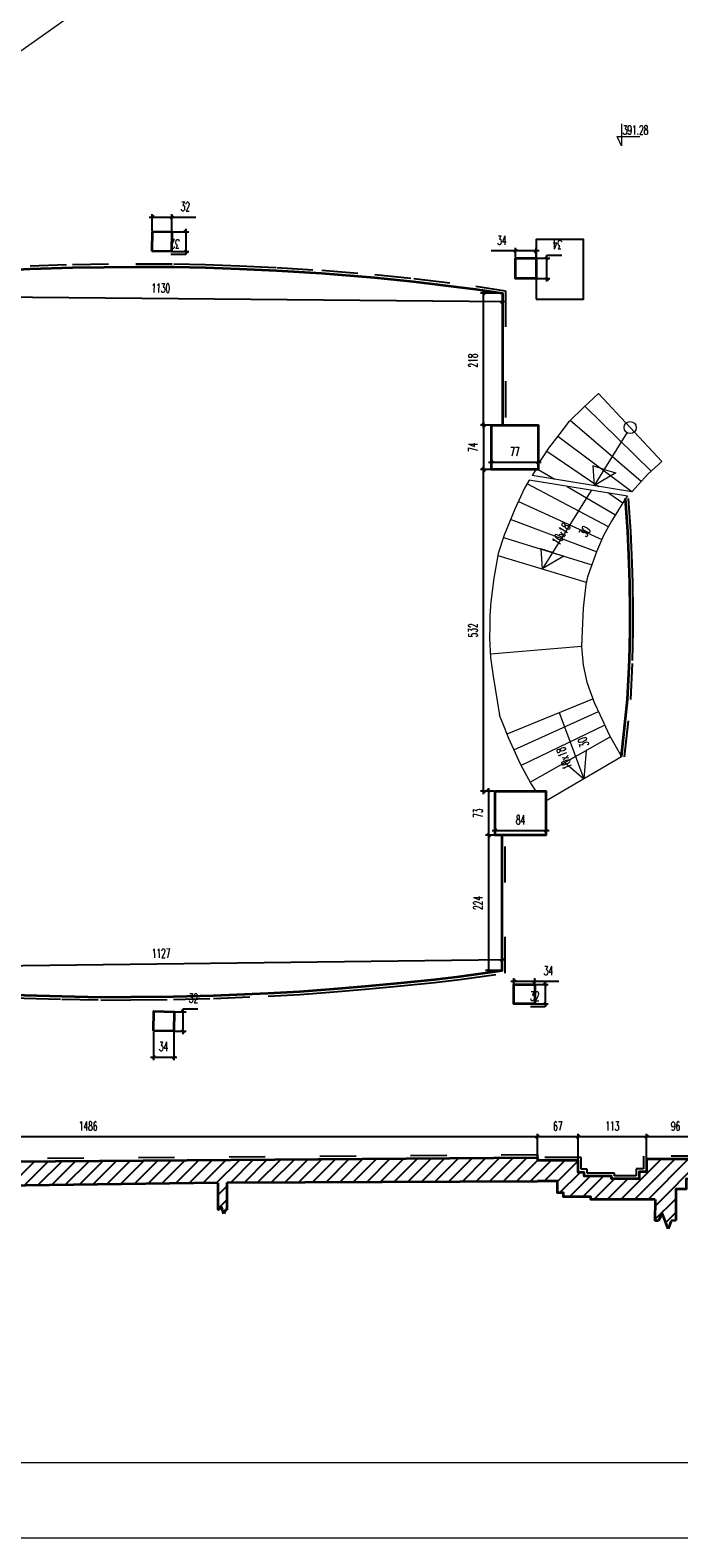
# Model space of a CAD drawing. Header units: millimetres. Extents: x 19887 to 192597, y -14203 to 39042.
# Tile 5 of 256: x 23383 to 24456, y -12923 to -10427. Entities that reach past the tile are written whole.
import ezdxf

# ---------------------------------------------------------------- set-up
doc = ezdxf.new("R2010")
doc.units = ezdxf.units.MM
doc.linetypes.add('ACAD_ISO03W100', pattern=[30, 12, -18])
doc.layers.get('Defpoints').update_dxf_attribs({"color": 4})
for name, color, linetype in [('A_DBA-WYMIAR', 1, 'Continuous'), ('Sufit podwieszany', 252, 'Continuous'), ('Wymiarowanie', 3, 'Continuous'), ('Wypełnienie', 252, 'Continuous')]:
    doc.layers.add(name, color=color, linetype=linetype)
for name, color, linetype, lineweight in [('Basen_rzut_poziom_1_obrys', 252, 'Continuous', 35), ('koty wysokościowe', 252, 'Continuous', 0), ('Schody', 252, 'Continuous', 5), ('Tabela', 1, 'Continuous', 0)]:
    doc.layers.add(name, color=color, linetype=linetype, lineweight=lineweight)
doc.styles.add('ROMANS', font='romans.shx', dxfattribs={"width": 0.6})
doc.styles.get("Standard").update_dxf_attribs({"font": 'arial.ttf'})
doc.dimstyles.new('000001FB70622F18', dxfattribs={"dimtxt": 20, "dimasz": 5, "dimexe": 5, "dimexo": 1, "dimgap": 20, "dimtad": 1, "dimtoh": 1, "dimdec": 0, "dimtxsty": 'Standard', "dimblk": 'OBLIQUE', "dimcen": 0, "dimdle": 5, "dimclrd": 252, "dimclre": 252, "dimclrt": 252, "dimadec": 0, "dimazin": 0, "dimtfac": 1, "dimtdec": 0, "dimtmove": 0, "dimatfit": 3, "dimldrblk": 'OBLIQUE', "dimfxl": 150, "dimfxlon": 1, "dimlwd": 25, "dimlwe": 25, "dimarcsym": 1})

# ---------------------------------------------------------------- blocks, each defined once
blk = doc.blocks.new('_Oblique')
at = {"color": 0, "linetype": 'ByBlock', "lineweight": -2}
blk.add_line((-0.5, -0.5), (0.5, 0.5), dxfattribs=at)
blk = doc.blocks.new('*D901')
at = {"layer": 'Defpoints', "color": 0}
for p in [(1313.4, -4932.1), (1331.3, -4932.1), (1313.4, -4965.7)]:
    blk.add_point(p, dxfattribs=at)
at = {"layer": 'Wymiarowanie', "color": 252, "linetype": 'Continuous', "lineweight": 25}
for p, q in [((1314.4, -4932.1), (1336.3, -4932.1)), ((1331.3, -4927.1), (1356.3, -4927.1)), ((1331.3, -4932.1), (1331.3, -4927.1)), ((1331.3, -4970.7), (1331.3, -4932.1)), ((1314.4, -4965.7), (1336.3, -4965.7))]:
    blk.add_line(p, q, dxfattribs=at)
at = {"layer": 'Wymiarowanie', "color": 252, "linetype": 'ByBlock', "lineweight": 25, "xscale": 5, "yscale": 5, "zscale": 5}
for p, rotation in [((1331.3, -4932.1), 90), ((1331.3, -4965.7), 270)]:
    blk.add_blockref('_Oblique', p, dxfattribs=dict(at, rotation=rotation))
at = {"layer": 'Wymiarowanie', "color": 252, "insert": (1348.8, -4909.6), "char_height": 15, "attachment_point": 5, "rotation": 180, "style": 'ROMANS'}
blk.add_mtext('34', dxfattribs=at)
blk = doc.blocks.new('*D909')
at = {"layer": 'Defpoints', "color": 0}
for p in [(1279.4, -4919.9), (1279.4, -4932.1), (1313.4, -4932.1)]:
    blk.add_point(p, dxfattribs=at)
at = {"layer": 'Wymiarowanie', "color": 252, "linetype": 'Continuous', "lineweight": 25}
for p, q in [((1279.4, -4931.1), (1279.4, -4914.9)), ((1313.4, -4931.1), (1313.4, -4914.9)), ((1279.4, -4919.9), (1239.4, -4919.9)), ((1318.4, -4919.9), (1279.4, -4919.9))]:
    blk.add_line(p, q, dxfattribs=at)
at = {"layer": 'Wymiarowanie', "color": 252, "linetype": 'ByBlock', "lineweight": 25, "xscale": 5, "yscale": 5, "zscale": 5, "rotation": 180}
blk.add_blockref('_Oblique', (1279.4, -4919.9), dxfattribs=at)
at = {"layer": 'Wymiarowanie', "color": 252, "linetype": 'ByBlock', "lineweight": 25, "xscale": 5, "yscale": 5, "zscale": 5}
blk.add_blockref('_Oblique', (1313.4, -4919.9), dxfattribs=at)
at = {"layer": 'Wymiarowanie', "color": 252, "insert": (1256.9, -4902.4), "char_height": 15, "attachment_point": 5, "style": 'ROMANS'}
blk.add_mtext('34', dxfattribs=at)
blk = doc.blocks.new('*D919')
at = {"layer": 'Defpoints', "color": 0}
for p in [(1226.7, -4990.1), (1257.7, -4990.1), (1257.7, -5208.2)]:
    blk.add_point(p, dxfattribs=at)
at = {"layer": 'Wymiarowanie', "color": 252, "linetype": 'Continuous', "lineweight": 25}
for p, q in [((1256.7, -4990.1), (1221.7, -4990.1)), ((1226.7, -5213.2), (1226.7, -4985.1)), ((1256.7, -5208.2), (1221.7, -5208.2))]:
    blk.add_line(p, q, dxfattribs=at)
at = {"layer": 'Wymiarowanie', "color": 252, "linetype": 'ByBlock', "lineweight": 25, "xscale": 5, "yscale": 5, "zscale": 5}
for p, rotation in [((1226.7, -4990.1), 90), ((1226.7, -5208.2), 270)]:
    blk.add_blockref('_Oblique', p, dxfattribs=dict(at, rotation=rotation))
at = {"layer": 'Wymiarowanie', "color": 252, "insert": (1209.2, -5101.4), "char_height": 15, "attachment_point": 5, "rotation": 90, "style": 'ROMANS'}
blk.add_mtext('218', dxfattribs=at)
blk = doc.blocks.new('*D922')
at = {"layer": 'Defpoints', "color": 0}
for p in [(127.6, -4979.9), (1257.7, -4990.1), (127.5, -4993.8)]:
    blk.add_point(p, dxfattribs=at)
at = {"layer": 'Wymiarowanie', "color": 252, "linetype": 'Continuous', "lineweight": 25}
for p, q in [((127.6, -4980.9), (127.5, -4998.8)), ((1257.7, -4991.1), (1257.5, -5009.1)), ((1262.6, -5004.1), (122.5, -4993.8))]:
    blk.add_line(p, q, dxfattribs=at)
at = {"layer": 'Wymiarowanie', "color": 252, "linetype": 'ByBlock', "lineweight": 25, "xscale": 5, "yscale": 5, "zscale": 5}
for p, rotation in [((127.5, -4993.8), 179.4812444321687), ((1257.6, -5004.1), 359.4812444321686)]:
    blk.add_blockref('_Oblique', p, dxfattribs=dict(at, rotation=rotation))
at = {"layer": 'Wymiarowanie', "color": 252, "insert": (692.7, -4981.5), "char_height": 15, "attachment_point": 5, "rotation": 359.4812, "style": 'ROMANS'}
blk.add_mtext('1130', dxfattribs=at)
blk = doc.blocks.new('*D924')
at = {"layer": 'Defpoints', "color": 0}
for p in [(1257.1, -6092.9), (1257.3, -6111.3), (130, -6125.8)]:
    blk.add_point(p, dxfattribs=at)
at = {"layer": 'Wymiarowanie', "color": 252, "linetype": 'Continuous', "lineweight": 25}
for p, q in [((1257.3, -6110.3), (1257, -6087.9)), ((124.7, -6107.4), (1262.1, -6092.8)), ((130, -6124.8), (129.7, -6102.4))]:
    blk.add_line(p, q, dxfattribs=at)
at = {"layer": 'Wymiarowanie', "color": 252, "linetype": 'ByBlock', "lineweight": 25, "xscale": 5, "yscale": 5, "zscale": 5}
for p, rotation in [((129.7, -6107.4), 180.7378206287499), ((1257.1, -6092.9), 0.7378206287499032)]:
    blk.add_blockref('_Oblique', p, dxfattribs=dict(at, rotation=rotation))
at = {"layer": 'Wymiarowanie', "color": 252, "insert": (693.2, -6082.6), "char_height": 15, "attachment_point": 5, "rotation": 0.7378, "style": 'ROMANS'}
blk.add_mtext('1127', dxfattribs=at)
blk = doc.blocks.new('*D928')
at = {"layer": 'Defpoints', "color": 0}
for p in [(1257.3, -5887.3), (1234.8, -6111.3), (1257.3, -6111.3)]:
    blk.add_point(p, dxfattribs=at)
at = {"layer": 'Wymiarowanie', "color": 252, "linetype": 'Continuous', "lineweight": 25}
for p, q in [((1256.3, -5887.3), (1229.8, -5887.3)), ((1234.8, -5882.3), (1234.8, -6116.3)), ((1256.3, -6111.3), (1229.8, -6111.3))]:
    blk.add_line(p, q, dxfattribs=at)
at = {"layer": 'Wymiarowanie', "color": 252, "linetype": 'ByBlock', "lineweight": 25, "xscale": 5, "yscale": 5, "zscale": 5}
for p, rotation in [((1234.8, -5887.3), 90), ((1234.8, -6111.3), 270)]:
    blk.add_blockref('_Oblique', p, dxfattribs=dict(at, rotation=rotation))
at = {"layer": 'Wymiarowanie', "color": 252, "insert": (1217.3, -5999.3), "char_height": 15, "attachment_point": 5, "rotation": 90, "style": 'ROMANS'}
blk.add_mtext('224', dxfattribs=at)
blk = doc.blocks.new('*D926')
at = {"layer": 'Defpoints', "color": 0}
for p in [(1276.9, -6134.5), (1311.3, -6128.9), (1311.3, -6134.5)]:
    blk.add_point(p, dxfattribs=at)
at = {"layer": 'Wymiarowanie', "color": 252, "linetype": 'Continuous', "lineweight": 25}
for p, q in [((1271.9, -6128.9), (1311.3, -6128.9)), ((1276.9, -6133.5), (1276.9, -6123.9)), ((1311.3, -6133.5), (1311.3, -6123.9)), ((1311.3, -6128.9), (1351.3, -6128.9))]:
    blk.add_line(p, q, dxfattribs=at)
at = {"layer": 'Wymiarowanie', "color": 252, "linetype": 'ByBlock', "lineweight": 25, "xscale": 5, "yscale": 5, "zscale": 5, "rotation": 180}
blk.add_blockref('_Oblique', (1276.9, -6128.9), dxfattribs=at)
at = {"layer": 'Wymiarowanie', "color": 252, "linetype": 'ByBlock', "lineweight": 25, "xscale": 5, "yscale": 5, "zscale": 5}
blk.add_blockref('_Oblique', (1311.3, -6128.9), dxfattribs=at)
at = {"layer": 'Wymiarowanie', "color": 252, "insert": (1333.8, -6111.4), "char_height": 15, "attachment_point": 5, "style": 'ROMANS'}
blk.add_mtext('34', dxfattribs=at)
blk = doc.blocks.new('*D930')
at = {"layer": 'Defpoints', "color": 0}
for p in [(1311.3, -6134.5), (1311.3, -6166.1), (1328.6, -6166.1)]:
    blk.add_point(p, dxfattribs=at)
at = {"layer": 'Wymiarowanie', "color": 252, "linetype": 'Continuous', "lineweight": 25}
for p, q in [((1312.3, -6134.5), (1333.6, -6134.5)), ((1328.6, -6129.5), (1328.6, -6166.1)), ((1328.6, -6171.1), (1304, -6171.1)), ((1312.3, -6166.1), (1333.6, -6166.1)), ((1328.6, -6166.1), (1328.6, -6171.1))]:
    blk.add_line(p, q, dxfattribs=at)
at = {"layer": 'Wymiarowanie', "color": 252, "linetype": 'ByBlock', "lineweight": 25, "xscale": 5, "yscale": 5, "zscale": 5}
for p, rotation in [((1328.6, -6134.5), 90), ((1328.6, -6166.1), 270)]:
    blk.add_blockref('_Oblique', p, dxfattribs=dict(at, rotation=rotation))
at = {"layer": 'Wymiarowanie', "color": 252, "insert": (1311.3, -6153.6), "char_height": 15, "attachment_point": 5, "style": 'ROMANS'}
blk.add_mtext('32', dxfattribs=at)
blk = doc.blocks.new('*D929')
at = {"layer": 'Defpoints', "color": 0}
for p in [(1496.3, -6386.2), (1496.3, -6423.6), (1592, -6447.7)]:
    blk.add_point(p, dxfattribs=at)
at = {"layer": 'Wymiarowanie', "color": 252, "linetype": 'Continuous', "lineweight": 25}
for p, q in [((1597, -6386.2), (1491.3, -6386.2)), ((1496.3, -6422.6), (1496.3, -6381.2)), ((1592, -6446.7), (1592, -6381.2))]:
    blk.add_line(p, q, dxfattribs=at)
at = {"layer": 'Wymiarowanie', "color": 252, "linetype": 'ByBlock', "lineweight": 25, "xscale": 5, "yscale": 5, "zscale": 5, "rotation": 180}
blk.add_blockref('_Oblique', (1496.3, -6386.2), dxfattribs=at)
at = {"layer": 'Wymiarowanie', "color": 252, "linetype": 'ByBlock', "lineweight": 25, "xscale": 5, "yscale": 5, "zscale": 5}
blk.add_blockref('_Oblique', (1592, -6386.2), dxfattribs=at)
at = {"layer": 'Wymiarowanie', "color": 252, "insert": (1544.2, -6368.7), "char_height": 15, "attachment_point": 5, "style": 'ROMANS'}
blk.add_mtext('96', dxfattribs=at)
blk = doc.blocks.new('*D931')
at = {"layer": 'Defpoints', "color": 0}
for p in [(1383, -6386.2), (1383, -6425.8), (1496.3, -6423.6)]:
    blk.add_point(p, dxfattribs=at)
at = {"layer": 'Wymiarowanie', "color": 252, "linetype": 'Continuous', "lineweight": 25}
for p, q in [((1501.3, -6386.2), (1378, -6386.2)), ((1383, -6424.8), (1383, -6381.2)), ((1496.3, -6422.6), (1496.3, -6381.2))]:
    blk.add_line(p, q, dxfattribs=at)
at = {"layer": 'Wymiarowanie', "color": 252, "linetype": 'ByBlock', "lineweight": 25, "xscale": 5, "yscale": 5, "zscale": 5, "rotation": 180}
blk.add_blockref('_Oblique', (1383, -6386.2), dxfattribs=at)
at = {"layer": 'Wymiarowanie', "color": 252, "linetype": 'ByBlock', "lineweight": 25, "xscale": 5, "yscale": 5, "zscale": 5}
blk.add_blockref('_Oblique', (1496.3, -6386.2), dxfattribs=at)
at = {"layer": 'Wymiarowanie', "color": 252, "insert": (1439.6, -6368.7), "char_height": 15, "attachment_point": 5, "style": 'ROMANS'}
blk.add_mtext('113', dxfattribs=at)
blk = doc.blocks.new('*D937')
at = {"layer": 'Defpoints', "color": 0}
for p in [(1315.6, -6386.2), (1315.6, -6425.8), (1383, -6425.8)]:
    blk.add_point(p, dxfattribs=at)
at = {"layer": 'Wymiarowanie', "color": 252, "linetype": 'Continuous', "lineweight": 25}
for p, q in [((1388, -6386.2), (1310.6, -6386.2)), ((1315.6, -6424.8), (1315.6, -6381.2)), ((1383, -6424.8), (1383, -6381.2))]:
    blk.add_line(p, q, dxfattribs=at)
at = {"layer": 'Wymiarowanie', "color": 252, "linetype": 'ByBlock', "lineweight": 25, "xscale": 5, "yscale": 5, "zscale": 5, "rotation": 180}
blk.add_blockref('_Oblique', (1315.6, -6386.2), dxfattribs=at)
at = {"layer": 'Wymiarowanie', "color": 252, "linetype": 'ByBlock', "lineweight": 25, "xscale": 5, "yscale": 5, "zscale": 5}
blk.add_blockref('_Oblique', (1383, -6386.2), dxfattribs=at)
at = {"layer": 'Wymiarowanie', "color": 252, "insert": (1349.3, -6368.7), "char_height": 15, "attachment_point": 5, "style": 'ROMANS'}
blk.add_mtext('67', dxfattribs=at)
blk = doc.blocks.new('*D932')
at = {"layer": 'Defpoints', "color": 0}
for p in [(-170.6, -6386.2), (-170.6, -6431), (1315.6, -6425.8)]:
    blk.add_point(p, dxfattribs=at)
at = {"layer": 'Wymiarowanie', "color": 252, "linetype": 'Continuous', "lineweight": 25}
for p, q in [((1320.6, -6386.2), (-175.6, -6386.2)), ((-170.6, -6430), (-170.6, -6381.2)), ((1315.6, -6424.8), (1315.6, -6381.2))]:
    blk.add_line(p, q, dxfattribs=at)
at = {"layer": 'Wymiarowanie', "color": 252, "linetype": 'ByBlock', "lineweight": 25, "xscale": 5, "yscale": 5, "zscale": 5, "rotation": 180}
blk.add_blockref('_Oblique', (-170.6, -6386.2), dxfattribs=at)
at = {"layer": 'Wymiarowanie', "color": 252, "linetype": 'ByBlock', "lineweight": 25, "xscale": 5, "yscale": 5, "zscale": 5}
blk.add_blockref('_Oblique', (1315.6, -6386.2), dxfattribs=at)
at = {"layer": 'Wymiarowanie', "color": 252, "insert": (572.5, -6368.7), "char_height": 15, "attachment_point": 5, "style": 'ROMANS'}
blk.add_mtext('1486', dxfattribs=at)
blk = doc.blocks.new('*D982')
at = {"layer": 'Defpoints', "color": 0}
for p in [(711, -4864), (678.7, -4887.7), (711, -4888.5)]:
    blk.add_point(p, dxfattribs=at)
at = {"layer": 'Wymiarowanie', "color": 252, "linetype": 'Continuous', "lineweight": 25}
for p, q in [((673.7, -4864), (711, -4864)), ((678.7, -4886.7), (678.7, -4859)), ((711, -4887.5), (711, -4859)), ((711, -4864), (750.6, -4864))]:
    blk.add_line(p, q, dxfattribs=at)
at = {"layer": 'Wymiarowanie', "color": 252, "linetype": 'ByBlock', "lineweight": 25, "xscale": 5, "yscale": 5, "zscale": 5, "rotation": 180}
blk.add_blockref('_Oblique', (678.7, -4864), dxfattribs=at)
at = {"layer": 'Wymiarowanie', "color": 252, "linetype": 'ByBlock', "lineweight": 25, "xscale": 5, "yscale": 5, "zscale": 5}
blk.add_blockref('_Oblique', (711, -4864), dxfattribs=at)
at = {"layer": 'Wymiarowanie', "color": 252, "insert": (733.3, -4846.5), "char_height": 15, "attachment_point": 5, "style": 'ROMANS'}
blk.add_mtext('32', dxfattribs=at)
blk = doc.blocks.new('*D988')
at = {"layer": 'Defpoints', "color": 0}
for p in [(711, -4888.5), (710.2, -4921), (733.9, -4921)]:
    blk.add_point(p, dxfattribs=at)
at = {"layer": 'Wymiarowanie', "color": 252, "linetype": 'Continuous', "lineweight": 25}
for p, q in [((712, -4888.5), (738.9, -4888.5)), ((733.9, -4883.5), (733.9, -4921)), ((733.9, -4926), (709.3, -4926)), ((711.2, -4921), (738.9, -4921)), ((733.9, -4921), (733.9, -4926))]:
    blk.add_line(p, q, dxfattribs=at)
at = {"layer": 'Wymiarowanie', "color": 252, "linetype": 'ByBlock', "lineweight": 25, "xscale": 5, "yscale": 5, "zscale": 5}
for p, rotation in [((733.9, -4888.5), 90), ((733.9, -4921), 270)]:
    blk.add_blockref('_Oblique', p, dxfattribs=dict(at, rotation=rotation))
at = {"layer": 'Wymiarowanie', "color": 252, "insert": (716.6, -4908.5), "char_height": 15, "attachment_point": 5, "rotation": 180, "style": 'ROMANS'}
blk.add_mtext('32', dxfattribs=at)
blk = doc.blocks.new('*D989')
at = {"layer": 'Defpoints', "color": 0}
for p in [(680.5, -6210.8), (714.1, -6211.6), (714.1, -6254.4)]:
    blk.add_point(p, dxfattribs=at)
at = {"layer": 'Wymiarowanie', "color": 252, "linetype": 'Continuous', "lineweight": 25}
for p, q in [((680.5, -6211.8), (680.5, -6259.4)), ((714.1, -6212.6), (714.1, -6259.4)), ((675.5, -6254.4), (719.1, -6254.4))]:
    blk.add_line(p, q, dxfattribs=at)
at = {"layer": 'Wymiarowanie', "color": 252, "linetype": 'ByBlock', "lineweight": 25, "xscale": 5, "yscale": 5, "zscale": 5, "rotation": 180}
blk.add_blockref('_Oblique', (680.5, -6254.4), dxfattribs=at)
at = {"layer": 'Wymiarowanie', "color": 252, "linetype": 'ByBlock', "lineweight": 25, "xscale": 5, "yscale": 5, "zscale": 5}
blk.add_blockref('_Oblique', (714.1, -6254.4), dxfattribs=at)
at = {"layer": 'Wymiarowanie', "color": 252, "insert": (697.3, -6236.9), "char_height": 15, "attachment_point": 5, "style": 'ROMANS'}
blk.add_mtext('34', dxfattribs=at)
blk = doc.blocks.new('*D990')
at = {"layer": 'Defpoints', "color": 0}
for p in [(714.9, -6179.4), (729.5, -6179.4), (715.2, -6211.3)]:
    blk.add_point(p, dxfattribs=at)
at = {"layer": 'Wymiarowanie', "color": 252, "linetype": 'Continuous', "lineweight": 25}
for p, q in [((715.9, -6179.4), (734.5, -6179.4)), ((729.5, -6174.4), (754.1, -6174.4)), ((729.5, -6179.4), (729.5, -6174.4)), ((729.5, -6216.3), (729.5, -6179.4)), ((716.2, -6211.3), (734.5, -6211.3))]:
    blk.add_line(p, q, dxfattribs=at)
at = {"layer": 'Wymiarowanie', "color": 252, "linetype": 'ByBlock', "lineweight": 25, "xscale": 5, "yscale": 5, "zscale": 5}
for p, rotation in [((729.5, -6179.4), 90), ((729.5, -6211.3), 270)]:
    blk.add_blockref('_Oblique', p, dxfattribs=dict(at, rotation=rotation))
at = {"layer": 'Wymiarowanie', "color": 252, "insert": (746.8, -6156.9), "char_height": 15, "attachment_point": 5, "style": 'ROMANS'}
blk.add_mtext('32', dxfattribs=at)
blk = doc.blocks.new('*D991')
at = {"layer": 'Defpoints', "color": 0}
for p in [(1245.7, -5887.3), (1329.8, -5879.2), (1329.8, -5887.3)]:
    blk.add_point(p, dxfattribs=at)
at = {"layer": 'Wymiarowanie', "color": 252, "linetype": 'Continuous', "lineweight": 25}
for p, q in [((1240.7, -5879.2), (1334.8, -5879.2)), ((1245.7, -5886.3), (1245.7, -5874.2)), ((1329.8, -5886.3), (1329.8, -5874.2))]:
    blk.add_line(p, q, dxfattribs=at)
at = {"layer": 'Wymiarowanie', "color": 252, "linetype": 'ByBlock', "lineweight": 25, "xscale": 5, "yscale": 5, "zscale": 5, "rotation": 180}
blk.add_blockref('_Oblique', (1245.7, -5879.2), dxfattribs=at)
at = {"layer": 'Wymiarowanie', "color": 252, "linetype": 'ByBlock', "lineweight": 25, "xscale": 5, "yscale": 5, "zscale": 5}
blk.add_blockref('_Oblique', (1329.8, -5879.2), dxfattribs=at)
at = {"layer": 'Wymiarowanie', "color": 252, "insert": (1287.8, -5861.7), "char_height": 15, "attachment_point": 5, "style": 'ROMANS'}
blk.add_mtext('84', dxfattribs=at)
blk = doc.blocks.new('*D986')
at = {"layer": 'Defpoints', "color": 0}
for p in [(1245.7, -5814.2), (1234.8, -5887.3), (1245.7, -5887.3)]:
    blk.add_point(p, dxfattribs=at)
at = {"layer": 'Wymiarowanie', "color": 252, "linetype": 'Continuous', "lineweight": 25}
for p, q in [((1244.7, -5814.2), (1229.8, -5814.2)), ((1234.8, -5809.2), (1234.8, -5892.3)), ((1244.7, -5887.3), (1229.8, -5887.3))]:
    blk.add_line(p, q, dxfattribs=at)
at = {"layer": 'Wymiarowanie', "color": 252, "linetype": 'ByBlock', "lineweight": 25, "xscale": 5, "yscale": 5, "zscale": 5}
for p, rotation in [((1234.8, -5814.2), 90), ((1234.8, -5887.3), 270)]:
    blk.add_blockref('_Oblique', p, dxfattribs=dict(at, rotation=rotation))
at = {"layer": 'Wymiarowanie', "color": 252, "insert": (1217.3, -5850.8), "char_height": 15, "attachment_point": 5, "rotation": 90, "style": 'ROMANS'}
blk.add_mtext('73', dxfattribs=at)
blk = doc.blocks.new('*D992')
at = {"layer": 'Defpoints', "color": 0}
for p in [(1239.6, -5281.8), (1317.1, -5269.7), (1317.1, -5281.8)]:
    blk.add_point(p, dxfattribs=at)
at = {"layer": 'Wymiarowanie', "color": 252, "linetype": 'Continuous', "lineweight": 25}
for p, q in [((1239.6, -5280.8), (1239.6, -5264.7)), ((1317.1, -5280.8), (1317.1, -5264.7)), ((1234.6, -5269.7), (1322.1, -5269.7))]:
    blk.add_line(p, q, dxfattribs=at)
at = {"layer": 'Wymiarowanie', "color": 252, "linetype": 'ByBlock', "lineweight": 25, "xscale": 5, "yscale": 5, "zscale": 5, "rotation": 180}
blk.add_blockref('_Oblique', (1239.6, -5269.7), dxfattribs=at)
at = {"layer": 'Wymiarowanie', "color": 252, "linetype": 'ByBlock', "lineweight": 25, "xscale": 5, "yscale": 5, "zscale": 5}
blk.add_blockref('_Oblique', (1317.1, -5269.7), dxfattribs=at)
at = {"layer": 'Wymiarowanie', "color": 252, "insert": (1278.4, -5252.2), "char_height": 15, "attachment_point": 5, "style": 'ROMANS'}
blk.add_mtext('77', dxfattribs=at)
blk = doc.blocks.new('*D993')
at = {"layer": 'Defpoints', "color": 0}
for p in [(1239.6, -5208.2), (1226.7, -5281.8), (1239.6, -5281.8)]:
    blk.add_point(p, dxfattribs=at)
at = {"layer": 'Wymiarowanie', "color": 252, "linetype": 'Continuous', "lineweight": 25}
for p, q in [((1238.6, -5208.2), (1221.7, -5208.2)), ((1226.7, -5203.2), (1226.7, -5286.8)), ((1238.6, -5281.8), (1221.7, -5281.8))]:
    blk.add_line(p, q, dxfattribs=at)
at = {"layer": 'Wymiarowanie', "color": 252, "linetype": 'ByBlock', "lineweight": 25, "xscale": 5, "yscale": 5, "zscale": 5}
for p, rotation in [((1226.7, -5208.2), 90), ((1226.7, -5281.8), 270)]:
    blk.add_blockref('_Oblique', p, dxfattribs=dict(at, rotation=rotation))
at = {"layer": 'Wymiarowanie', "color": 252, "insert": (1209.2, -5245), "char_height": 15, "attachment_point": 5, "rotation": 90, "style": 'ROMANS'}
blk.add_mtext('74', dxfattribs=at)
blk = doc.blocks.new('*D994')
at = {"layer": 'Defpoints', "color": 0}
for p in [(1226.7, -5281.8), (1245.7, -5281.8), (1245.7, -5814.2)]:
    blk.add_point(p, dxfattribs=at)
at = {"layer": 'Wymiarowanie', "color": 252, "linetype": 'Continuous', "lineweight": 25}
for p, q in [((1244.7, -5281.8), (1221.7, -5281.8)), ((1226.7, -5819.2), (1226.7, -5276.8)), ((1244.7, -5814.2), (1221.7, -5814.2))]:
    blk.add_line(p, q, dxfattribs=at)
at = {"layer": 'Wymiarowanie', "color": 252, "linetype": 'ByBlock', "lineweight": 25, "xscale": 5, "yscale": 5, "zscale": 5}
for p, rotation in [((1226.7, -5281.8), 90.00000000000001), ((1226.7, -5814.2), 270)]:
    blk.add_blockref('_Oblique', p, dxfattribs=dict(at, rotation=rotation))
at = {"layer": 'Wymiarowanie', "color": 252, "insert": (1209.2, -5548), "char_height": 15, "attachment_point": 5, "rotation": 90, "style": 'ROMANS'}
blk.add_mtext('532', dxfattribs=at)
blk = doc.blocks.new('G$CF5E15B28')
at = {"layer": 'Wypełnienie'}
h = blk.add_hatch(dxfattribs=at)
h.set_pattern_fill('ANSI31', color=253, scale=5, angle=90)
h.set_pattern_definition([(45, (3252.028, -2175.285), (-11.22532, 11.22532), [])])
h.paths.add_polyline_path([(1315.6, -6425.8), (1315.6, -6421.3), (83.7, -6430.3), (-170.6, -6431), (-170.6, -6417.4), (-209.7, -6418), (-209.7, -6396.4), (-210.8, -6396.4), (-210.8, -6392), (-220.5, -6392), (-220.5, -6393.7), (-226.3, -6393.7), (-226.3, -6417), (-554.5, -6419.4), (-565.6, -6419.5), (-574.8, -6475.5), (-569.1, -6475.5), (-563.1, -6462.5), (-558.1, -6475.5), (-553.1, -6488.5), (-548.1, -6475.5), (-543.1, -6475.5), (-219.9, -6473.5), (-219.8, -6505.6), (-214.1, -6505.6), (-208.1, -6492.6), (-203.1, -6505.6), (-198.1, -6518.6), (-193.1, -6505.6), (-185.6, -6505.2), (-185.7, -6473.2), (292.8, -6469.2), (293, -6507.3), (295.7, -6507.3), (298.7, -6500.9), (301.1, -6507.3), (303.6, -6513.6), (306, -6507.3), (309.2, -6507.1), (309.2, -6469.1), (787.3, -6462.7), (787.3, -6507.3), (789.2, -6507.3), (792.1, -6500.9), (794.6, -6507.3), (797, -6513.6), (799.5, -6507.3), (802.6, -6507.1), (802.6, -6461.9), (1315.6, -6459.9)])
h.paths.add_polyline_path([(1592, -6423.6), (1496.3, -6423.6), (1496.3, -6444.3), (1483.9, -6444.3), (1483.9, -6456), (1438.3, -6456), (1438.3, -6451.3), (1392.8, -6451.3), (1392.8, -6445.2), (1383, -6445.2), (1383, -6425.8), (1315.6, -6425.8), (1315.6, -6459.9), (1348.9, -6459.9), (1348.9, -6479.3), (1358.7, -6479.3), (1358.7, -6485.5), (1404.2, -6485.5), (1404.2, -6490.1), (1510.2, -6490.1), (1510.1, -6525.5), (1515.8, -6525.5), (1521.7, -6512.5), (1526.7, -6525.5), (1531.7, -6538.5), (1536.7, -6525.5), (1544.3, -6525.1), (1544.3, -6473), (1561.8, -6473), (1561.8, -6455.9), (1592, -6457)])
h.paths.add_polyline_path([(-724.6, -5974), (-634.7, -5772.6), (-642.5, -5762.3), (-646.6, -5753.4), (-748.5, -5969.9), (-748.5, -6044.9), (-753.7, -6157), (-765.1, -6421.3), (-745.4, -6421.7)])
h.paths.add_polyline_path([(108.9, -4624), (80.7, -4624), (81.6, -4637.3), (-190.7, -4637.9), (-190.7, -4625.2), (-247.7, -4625.2), (-247.7, -4632.7), (-384.6, -4630.4), (-381.8, -4456.7), (-409.3, -4456.7), (-408.3, -4356), (-380.3, -4356.4), (-374.8, -3966), (-403.4, -3966), (-402, -3864.7), (-374.3, -3865.4), (-368, -3433.4), (-397.8, -3433.7), (-397.3, -3383.2), (-413.3, -3383), (-413.9, -3449.9), (-384.3, -3449.6), (-390, -3849), (-417.7, -3848.3), (-419.6, -3982), (-391, -3982), (-396.1, -4340.2), (-424.1, -4339.8), (-425.4, -4472.6), (-398, -4472.7), (-400.2, -4658.2), (-400.4, -4668.2), (-400.4, -4674.2), (-240.5, -4673.1), (-240.5, -4687.8), (-232.4, -4687.8), (-232.4, -4689.7), (-212.4, -4689.7), (-212.4, -4685.8), (-210.5, -4685.8), (-210.5, -4664.4), (108.9, -4664.4)])
at = {"layer": 'Basen_rzut_poziom_1_obrys', "color": 253, "elevation": 0}
for points in [[(678.7, -4887.7), (711, -4888.5), (710.2, -4921), (677.9, -4920.2)], [(678.7, -4887.7), (677.9, -4920.2)], [(128.1, -5208.2), (127.6, -4979.9), (270.7, -4963.1), (366.6, -4955.3), (476.9, -4949.8)], [(476.9, -4949.8), (546.6, -4947.2), (651.4, -4946.1), (714.4, -4946.4), (766.7, -4947.3), (822.7, -4949.6), (884.1, -4952.4), (958.7, -4957), (1046.3, -4964.2), (1110.6, -4970.5), (1213.3, -4983.3), (1257.7, -4990.1), (1257.7, -5208.2)], [(1454.9, -5756.8), (1464.9, -5662.3), (1468.1, -5597.6), (1468.8, -5548.4), (1469.2, -5515.9), (1468.6, -5469.4), (1467.5, -5436.8), (1465.1, -5384.7), (1461.2, -5330)], [(130, -6125.8), (166.3, -6130.2), (221.6, -6135.6), (263.6, -6139), (319.2, -6143.8), (375.1, -6147.1), (413.8, -6149.6), (467.2, -6151.9), (529.2, -6153.6), (593.6, -6155), (643.3, -6154.9), (713.9, -6154.1), (779.7, -6152.4), (869.9, -6148.7), (922.3, -6146), (971.6, -6141.9), (1030.6, -6137), (1089.5, -6131.3), (1144.9, -6125.9), (1186.8, -6121.1), (1257.3, -6111.3), (1257.3, -5887.3)], [(680.5, -6210.8), (681.3, -6178.6), (714.9, -6179.4), (714.1, -6211.3), (680.5, -6210.8)], [(1315.6, -6421.3), (83.7, -6430.3)], [(1315.6, -6421.3), (1315.6, -6425.8)], [(1592, -6423.6), (1496.3, -6423.6), (1496.3, -6444.3), (1483.9, -6444.3), (1483.9, -6456), (1438.3, -6456), (1438.3, -6451.3), (1392.8, -6451.3), (1392.8, -6445.2), (1383, -6445.2), (1383, -6425.8), (1315.6, -6425.8), (1315.6, -6425.8), (1315.6, -6425.8), (1315.6, -6425.8), (1315.6, -6425.8), (1315.6, -6425.8), (1315.6, -6425.8)], [(1592, -6423.6), (1592, -6457), (1561.8, -6455.9), (1561.8, -6473), (1544.3, -6473), (1544.3, -6525.1)], [(787.3, -6462.7), (309.2, -6469.1)], [(787.3, -6462.7), (787.3, -6507.3)], [(802.6, -6461.9), (1315.6, -6459.9)], [(802.6, -6507.1), (802.6, -6461.9)], [(1510.2, -6490.1), (1404.2, -6490.1), (1404.2, -6485.5), (1358.7, -6485.5), (1358.7, -6479.3), (1348.9, -6479.3), (1348.9, -6459.9), (1315.6, -6459.9)], [(789.2, -6507.3), (787.3, -6507.3)], [(792.1, -6500.9), (789.2, -6507.3)], [(794.6, -6507.3), (792.1, -6500.9)], [(797, -6513.6), (794.6, -6507.3)], [(799.5, -6507.3), (797, -6513.6)], [(802.6, -6507.1), (799.5, -6507.3)], [(802.6, -6507.1), (799.5, -6507.3)], [(1510.2, -6490.1), (1510.1, -6525.5)], [(1521.7, -6512.5), (1515.8, -6525.5)], [(1526.7, -6525.5), (1521.7, -6512.5)], [(1515.8, -6525.5), (1510.1, -6525.5)], [(1531.7, -6538.5), (1526.7, -6525.5)], [(1536.7, -6525.5), (1531.7, -6538.5)], [(1544.3, -6525.1), (1536.7, -6525.5)], [(1544.3, -6525.1), (1536.7, -6525.5)]]:
    blk.add_lwpolyline(points, dxfattribs=at)
for points in [[(1279.4, -4932.1), (1313.4, -4932.1), (1313.4, -4965.7), (1279.4, -4965.7)], [(1239.6, -5208.2), (1317.1, -5208.2), (1317.1, -5281.8), (1239.6, -5281.8)], [(1245.7, -5814.2), (1329.8, -5814.2), (1329.8, -5887.3), (1245.7, -5887.3)], [(1276.9, -6134.5), (1311.3, -6134.5), (1311.3, -6166.1), (1276.9, -6166.1)]]:
    blk.add_lwpolyline(points, close=True, dxfattribs=at)
at = {"layer": 'koty wysokościowe', "color": 253, "elevation": 0}
for points in [[(1454.8, -4709.5), (1454.8, -4745.8)], [(1447.3, -4730.8), (1454.8, -4730.8)], [(1454.8, -4745.8), (1447.3, -4730.8)], [(1454.8, -4730.8), (1484.8, -4730.8)]]:
    blk.add_lwpolyline(points, dxfattribs=at)
at = {"layer": 'Schody', "color": 253}
for p, q in [((1464.8, -5326.1, 0), (1302.2, -5299.7, 0)), ((1471.6, -5318.6, 0), (1306.9, -5291.9, 0))]:
    blk.add_line(p, q, dxfattribs=at)
at = {"layer": 'Schody', "color": 253, "elevation": 0}
for points in [[(1317.1, -5273.5), (1334.3, -5246.6), (1351.5, -5224.2), (1368.6, -5201.9), (1391.9, -5179), (1416.5, -5156.2), (1521.6, -5268.7), (1498.4, -5289.6), (1482, -5307.2), (1471.6, -5318.6)], [(1504, -5284.6), (1394, -5177)], [(1487.2, -5301.6), (1369.6, -5200.9)], [(1471.6, -5318.6), (1349.2, -5227.2)], [(1463.8, -5220.9), (1409.3, -5308.5)], [(1331.1, -5251.6), (1417.1, -5309.8)], [(1312.9, -5281.8), (1306.9, -5291.9)], [(1317.1, -5281.8), (1344.6, -5298)], [(1426.2, -5281.6), (1407.1, -5275.6), (1409.4, -5308.7)], [(1426.2, -5281.6), (1445.3, -5287.5), (1409.1, -5308.6)], [(1302.2, -5299.7), (1294.5, -5312.6), (1278.1, -5347.3), (1260.8, -5390.6), (1250.8, -5420.8), (1248.5, -5433.8), (1243.7, -5461.5), (1238.5, -5500.8), (1237.2, -5523.7), (1236.9, -5542.1), (1236.5, -5561.2), (1238.2, -5593.1), (1242.3, -5624), (1253.2, -5688.3)], [(1433, -5376.9), (1298.6, -5305.7)], [(1364.8, -5309.9), (1444.6, -5357)], [(1284.2, -5334.5), (1422.4, -5397.6)], [(1404.5, -5316.3), (1323.3, -5446.8)], [(1461.2, -5330), (1438.2, -5367.2), (1425.2, -5391.2), (1413.2, -5418.2), (1398.4, -5459.4), (1395.7, -5472), (1391.3, -5511.6), (1389.7, -5549.1), (1388.5, -5574.8), (1391.2, -5605.7), (1397.1, -5633.7)], [(1433.9, -5321.1), (1457, -5336.8)], [(1464.8, -5326.1), (1461.2, -5330)], [(1413.2, -5418.2), (1271.1, -5364.8)], [(1259.7, -5394.1), (1405.5, -5439.6)], [(1340.4, -5419.3), (1321.4, -5413.3), (1323.6, -5446.4)], [(1250.2, -5424.2), (1396.4, -5468.5)], [(1340.4, -5419.3), (1359.5, -5425.3), (1323.3, -5446.3)], [(1388.5, -5574.8), (1237.9, -5587.5)], [(1397.1, -5633.7), (1409.6, -5667.7), (1418.8, -5687.6), (1434.9, -5722.2), (1454.9, -5756.8)], [(1265.4, -5719.5), (1407.3, -5661.5)], [(1313.4, -5814.2), (1304.9, -5801), (1287.9, -5769.7), (1268.4, -5727.1), (1258, -5700.6), (1253.2, -5688.3)], [(1276.9, -5745.7), (1416.5, -5682.6)], [(1351.6, -5684.2), (1392.4, -5793.6)], [(1426.9, -5704.9), (1289, -5771.8)], [(1303.9, -5799.1), (1436, -5724.1)], [(1329.8, -5830.3), (1454.9, -5756.8), (1454.9, -5756.8), (1454.9, -5756.8)], [(1378.6, -5756.7), (1361.2, -5766.6), (1392.4, -5793.6)], [(1378.6, -5756.7), (1396, -5746.8), (1392.4, -5793.6)]]:
    blk.add_lwpolyline(points, dxfattribs=at)
at = {"layer": 'Schody', "color": 253}
blk.add_circle((1469.1, -5212.4, 0), 10, dxfattribs=at)
at = {"layer": 'Sufit podwieszany', "color": 253, "linetype": 'ACAD_ISO03W100', "ltscale": 5, "elevation": 0}
for points in [[(476.7, -4944.8), (546.5, -4942.2), (651.4, -4941.1), (714.4, -4941.4), (766.8, -4942.3), (822.9, -4944.6), (884.4, -4947.4), (959.1, -4952), (1046.7, -4959.3), (1111.2, -4965.5), (1214, -4978.4), (1262.7, -4985.8), (1262.7, -5208.2)], [(1459.9, -5757.4), (1469.9, -5662.7), (1473.1, -5597.7), (1473.8, -5548.5), (1474.2, -5515.9), (1473.6, -5469.2), (1472.5, -5436.6), (1470.1, -5384.4), (1466.2, -5329.7)], [(129.4, -6130.7), (165.7, -6135.2), (221.1, -6140.6), (263.2, -6144), (318.9, -6148.8), (374.8, -6152.1), (413.6, -6154.5), (467, -6156.9), (529.1, -6158.6), (593.6, -6160), (643.4, -6159.9), (714, -6159.1), (779.9, -6157.4), (870.2, -6153.7), (922.7, -6151), (972.1, -6146.9), (1031.1, -6142), (1089.9, -6136.3), (1145.4, -6130.9), (1187.4, -6126.1), (1262.3, -6115.6), (1262.3, -5887.3)], [(1315.6, -6416.3), (83.6, -6425.3)], [(1597, -6418.6), (1491.3, -6418.6), (1491.3, -6439.3), (1478.9, -6439.3), (1478.9, -6451), (1443.3, -6451), (1443.3, -6446.3), (1397.8, -6446.3), (1397.8, -6440.2), (1388, -6440.2), (1388, -6420.8), (1315.6, -6420.8)]]:
    blk.add_lwpolyline(points, dxfattribs=at)
at = {"layer": 'Sufit podwieszany', "color": 253, "linetype": 'ACAD_ISO03W100', "elevation": 0}
blk.add_lwpolyline([(1315.6, -6416.3), (1315.6, -6420.8)], dxfattribs=at)
at = {"layer": 'koty wysokościowe', "color": 253, "insert": (1456.7, -4712.4, 0), "char_height": 15, "width": 21553.284, "attachment_point": 1, "style": 'ROMANS'}
blk.add_mtext('391.28', dxfattribs=at)
at = {"layer": 'Schody', "color": 253, "char_height": 15, "width": 190.296, "attachment_point": 7, "style": 'ROMANS'}
for s, insert, rotation in [('10x18', (1351.5, -5408.2, 0), 58.4528), ('30', (1396.5, -5395, 0), 58.4528), ('30', (1401.2, -5737.8, 0), 110.1133), ('10x18', (1373.4, -5774.9, 0), 110.1133)]:
    blk.add_mtext(s, dxfattribs=dict(at, insert=insert, rotation=rotation))
at = {"layer": 'Wymiarowanie', "color": 253}
for base, p1, p2, angle, override, picture, middle in [((711, -4864, 0), (678.7, -4887.7, 0), (711, -4888.5, 0), 0, {"dimtxt": 15, "dimgap": 10, "dimtxsty": 'ROMANS'}, '*D982', (733.3, -4846.5, 0)), ((733.905, -4921.0397, 0), (711.0207, -4888.5408, 0), (710.1855, -4921.0397, 0), 90, {"dimtxt": 15, "dimgap": 10, "dimtad": 2, "dimtxsty": 'ROMANS'}, '*D988', (716.6193, -4908.5397, 0)), ((1279.4, -4919.9, 0), (1313.4, -4932.1, 0), (1279.4, -4932.1, 0), 0, {"dimtxt": 15, "dimgap": 10, "dimtxsty": 'ROMANS'}, '*D909', (1256.9, -4902.4, 0)), ((1331.3, -4932.1, 0), (1313.4, -4965.7, 0), (1313.4, -4932.1, 0), 90, {"dimtxt": 15, "dimgap": 10, "dimtad": 2, "dimtxsty": 'ROMANS'}, '*D901', (1348.8, -4909.6, 0)), ((1226.7, -5281.8, 0), (1239.6, -5208.2, 0), (1239.6, -5281.8, 0), 90, {"dimtxt": 15, "dimgap": 10, "dimtxsty": 'ROMANS'}, '*D993', (1209.2, -5245, 0)), ((1317.0954, -5269.6899, 0), (1239.633, -5281.7643, 0), (1317.0954, -5281.7643, 0), 0, {"dimtxt": 15, "dimgap": 10, "dimtxsty": 'ROMANS'}, '*D992', (1278.3642, -5252.1899, 0)), ((1226.7, -5281.8, 0), (1245.7, -5814.2, 0), (1245.7, -5281.8, 0), 90, {"dimtxt": 15, "dimgap": 10, "dimtxsty": 'ROMANS'}, '*D994', (1209.2, -5548, 0)), ((1234.8, -5887.3, 0), (1245.7, -5814.2, 0), (1245.7, -5887.3, 0), 90, {"dimtxt": 15, "dimgap": 10, "dimtxsty": 'ROMANS'}, '*D986', (1217.3, -5850.8, 0)), ((1329.8, -5879.2, 0), (1245.7, -5887.3, 0), (1329.8, -5887.3, 0), 0, {"dimtxt": 15, "dimgap": 10, "dimtxsty": 'ROMANS'}, '*D991', (1287.8, -5861.7, 0)), ((729.5, -6179.4, 0), (715.2, -6211.3, 0), (714.9, -6179.4, 0), 90, {"dimtxt": 15, "dimgap": 10, "dimtad": 2, "dimtxsty": 'ROMANS'}, '*D990', (746.8, -6156.9, 0)), ((-170.6, -6386.2, 0), (1315.6, -6425.8, 0), (-170.6, -6431, 0), 0, {"dimtxt": 15, "dimgap": 10, "dimtxsty": 'ROMANS', "dimtmove": 1}, '*D932', (572.5, -6368.7, 0)), ((1315.6, -6386.2, 0), (1383, -6425.8, 0), (1315.6, -6425.8, 0), 0, {"dimtxt": 15, "dimgap": 10, "dimtxsty": 'ROMANS', "dimtmove": 1}, '*D937', (1349.3, -6368.7, 0)), ((1383, -6386.2, 0), (1496.3, -6423.6, 0), (1383, -6425.8, 0), 0, {"dimtxt": 15, "dimgap": 10, "dimtxsty": 'ROMANS', "dimtmove": 1}, '*D931', (1439.6, -6368.7, 0)), ((1496.3, -6386.2, 0), (1592, -6447.7, 0), (1496.3, -6423.6, 0), 0, {"dimtxt": 15, "dimgap": 10, "dimtxsty": 'ROMANS', "dimtmove": 1}, '*D929', (1544.2, -6368.7, 0))]:
    dim = blk.add_linear_dim(base=base, p1=p1, p2=p2, angle=angle, dimstyle='000001FB70622F18', override=override, dxfattribs=at)
    dim.commit()
    dim.dimension.update_dxf_attribs({"geometry": picture, "text_midpoint": middle})
for p1, p2, distance, picture, middle in [((1257.7, -4990.1, 0), (127.6, -4979.9, 0), 14, '*D922', (692.7, -4981.5, 0)), ((1257.3, -5887.3, 0), (1257.3, -6111.3, 0), -22.5, '*D928', (1217.3, -5999.3, 0)), ((130, -6125.8, 0), (1257.3, -6111.3, 0), 18.4, '*D924', (693.2, -6082.6, 0)), ((1276.9, -6134.5, 0), (1311.3, -6134.5, 0), 5.6, '*D926', (1333.8, -6111.4, 0)), ((1311.3, -6134.5, 0), (1311.3, -6166.1, 0), 17.3, '*D930', (1311.3, -6153.6, 0))]:
    dim = blk.add_aligned_dim(p1=p1, p2=p2, distance=distance, dimstyle='000001FB70622F18', override={"dimtxt": 15, "dimgap": 10, "dimtxsty": 'ROMANS'}, dxfattribs=at)
    dim.commit()
    dim.dimension.update_dxf_attribs({"geometry": picture, "text_midpoint": middle})
for base, p1, p2, angle, picture, middle, dimtype in [((1226.7, -4990.1, 0), (1257.7, -5208.2, 0), (1257.7, -4990.1, 0), 90, '*D919', (1226.7, -5101.4, 0), 161), ((714.1, -6254.4, 0), (680.5, -6210.8, 0), (714.1, -6211.6, 0), 0, '*D989', (697.3, -6254.4, 0), 160)]:
    dim = blk.add_linear_dim(base=base, p1=p1, p2=p2, angle=angle, dimstyle='000001FB70622F18', override={"dimtxt": 15, "dimgap": 10, "dimtxsty": 'ROMANS'}, dxfattribs=at)
    dim.commit()
    dim.dimension.update_dxf_attribs({"geometry": picture, "text_midpoint": middle, "dimtype": dimtype})

msp = doc.modelspace()

# ---------------------------------------------------------------- linework, layer by layer
at = {"layer": 'A_DBA-WYMIAR', "elevation": 0}
msp.add_lwpolyline([(24220.2, -10872.6), (24298.7, -10872.6), (24298.7, -10774.1), (24220.2, -10774.1)], close=True, dxfattribs=at)
at = {"layer": 'Tabela'}
for points in [[(19886.6, -12923.1), (30386.6, -12923.1), (30386.6, -5498.1), (19886.6, -5498.1)], [(20386.6, -12798.1), (30261.6, -12798.1), (30261.6, -5623.1), (20386.6, -5623.1)]]:
    msp.add_lwpolyline(points, close=True, dxfattribs=at)
msp.add_lwpolyline([(19886.6, -12923.1), (30386.6, -5498.1)], dxfattribs=at)

# ---------------------------------------------------------------- block references
msp.add_blockref('G$CF5E15B28', (22906.8, -5872.9, 0))

doc.saveas('drawing.dxf')
